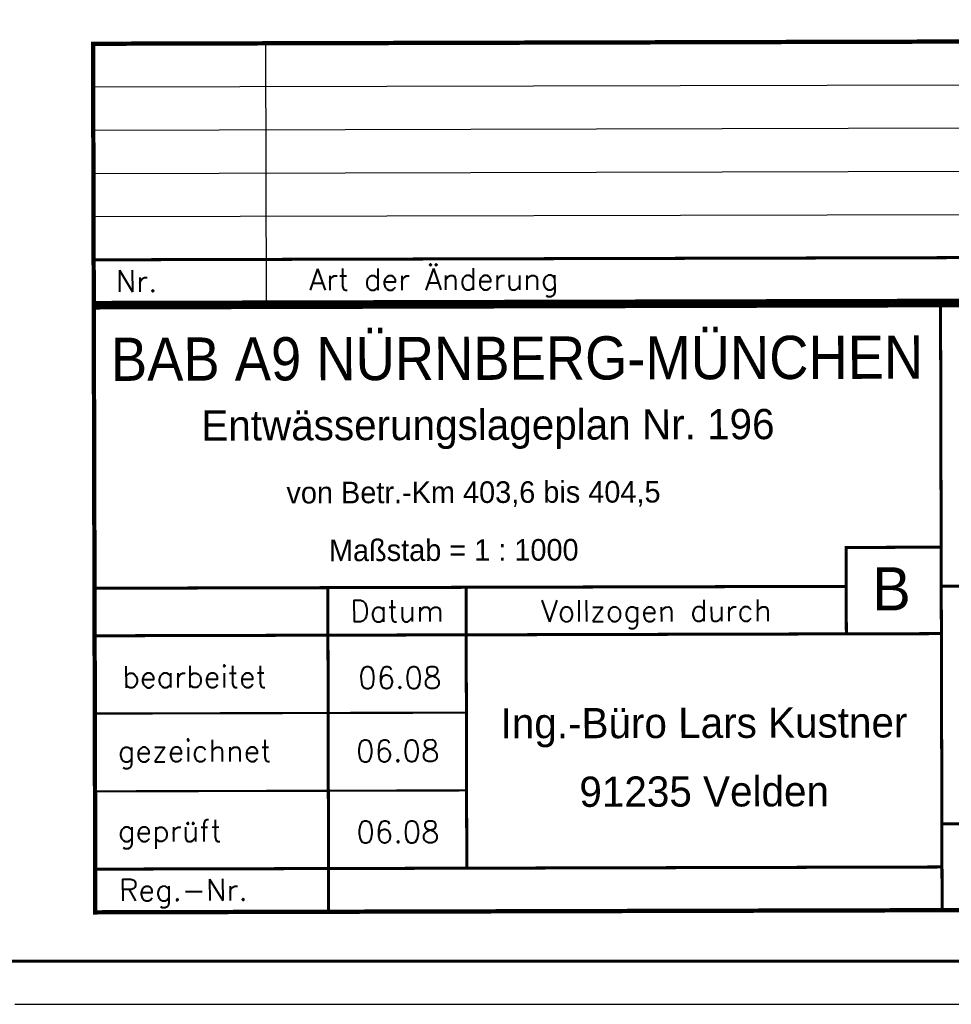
# Model space of a CAD drawing. Extents: x 0 to 1135, y 0 to 420.
# Tile 41 of 79: x 951 to 1058, y 0 to 114. Entities that reach past the tile are written whole.
import ezdxf
from ezdxf.enums import TextEntityAlignment as Align

# ---------------------------------------------------------------- set-up
doc = ezdxf.new("R2010")
doc.units = 0
doc.header["$LTSCALE"] = 2
doc.header["$MEASUREMENT"] = 0
doc.linetypes.add('AUSGEZOGEN', pattern=[0])
for name, color, linetype in [('BAUWOTOP', 250, 'AUSGEZOGEN'), ('LEGENDE', 7, 'AUSGEZOGEN'), ('RAHMEN', 250, 'AUSGEZOGEN')]:
    doc.layers.add(name, color=color, linetype=linetype)
doc.styles.add('ROMANS', font='romans.shx', dxfattribs={"width": 0.8})
doc.styles.add('UNIR-H', font='unir_h.shx', dxfattribs={"width": 0.8})
doc.styles.add('UNIR-O', font='unir_o.shx')

msp = doc.modelspace()

# ---------------------------------------------------------------- linework, layer by layer
at = {"layer": 'LEGENDE'}
for p, q in [((959.08, 106.14), (1124.08, 106.56)), ((959.09, 101.14), (1124.09, 101.56)), ((959.1, 96.14), (1124.1, 96.56)), ((959.12, 91.14), (1124.12, 91.56))]:
    msp.add_line(p, q, dxfattribs=at)
for points, const_width in [([(1124.06, 111.56), (959.06, 111.14)], 0.5), ([(959.06, 111.39), (959.14, 80.89)], 0.5), ([(959.13, 86.14), (1124.13, 86.56)], 0.35), ([(1124.39, 81.06), (958.89, 80.64)], 0.5), ([(959.14, 81.14), (1124.14, 81.56)], 0.5), ([(959.14, 80.89), (959.32, 10.39)], 0.5), ([(1057.32, 10.89), (1057.14, 80.89)], 0.35), ([(1046.24, 42.86), (1046.21, 52.86), (1057.21, 52.89)], 0.35), ([(959.23, 48.14), (1046.23, 48.36)], 0.35), ([(986.32, 10.71), (986.23, 48.21)], 0.35), ([(1002.31, 15.75), (1002.23, 48.25)], 0.35), ([(1057.23, 48.39), (1124.23, 48.56)], 0.35), ([(959.24, 42.64), (1057.24, 42.89)], 0.35), ([(959.26, 33.64), (1002.26, 33.75)], 0.25), ([(959.29, 24.64), (1002.29, 24.75)], 0.25), ([(1057.3, 20.89), (1124.3, 21.06)], 0.35), ([(959.31, 15.64), (1057.31, 15.89)], 0.35), ([(959.07, 10.64), (1124.57, 11.06)], 0.5)]:
    msp.add_lwpolyline(points, dxfattribs=dict(at, const_width=const_width))
msp.add_lwpolyline([(979.14, 81.19), (979.06, 111.19)], dxfattribs=at)
at = {"layer": 'RAHMEN'}
msp.add_line((950, 0), (1135, 0), dxfattribs=at)
at = {"layer": 'RAHMEN', "const_width": 0.35}
msp.add_lwpolyline([(25, 5), (1130, 5), (1130, 415), (25, 415), (25, 5)], dxfattribs=at)

# ---------------------------------------------------------------- texts
at = {"layer": 'BAUWOTOP', "style": 'UNIR-H'}
msp.add_text('von Betr.-Km 403,6 bis 404,5', height=2.5, rotation=0.1472, dxfattribs=at).set_placement((981.44, 57.95))
at = {"layer": 'LEGENDE'}
for s, height, style, p in [('Art der Änderung', 2.5, 'ROMANS', (984.09, 82.61)), ('Nr.', 2.5, 'ROMANS', (961.68, 82.43)), ('Entwässerungslageplan Nr. 196', 3.5, 'UNIR-H', (971.59, 65.22)), ('Maßstab = 1 : 1000', 2.5, 'UNIR-H', (986.36, 51.27)), ('B', 5, 'UNIR-H', (1049.24, 45.57)), ('06.08', 2.5, 'ROMANS', (989.75, 36.53)), ('gezeichnet', 2.5, 'ROMANS', (961.91, 28.06)), ('06.08', 2.5, 'ROMANS', (989.51, 28.06)), ('geprüft', 2.5, 'ROMANS', (961.93, 18.82)), ('06.08', 2.5, 'ROMANS', (989.53, 18.68)), ('Reg.-Nr.', 2.5, 'ROMANS', (962.06, 11.97))]:
    msp.add_text(s, height=height, rotation=0.1472, dxfattribs=dict(at, style=style)).set_placement(p)
at = {"layer": 'LEGENDE', "style": 'UNIR-H', "width": 0.895858}
msp.add_text('BAB A9 NÜRNBERG-MÜNCHEN', height=5, rotation=0.1567, dxfattribs=at).set_placement((961.13, 72.13), (1055.14, 72.39), align=Align.FIT)
at = {"layer": 'LEGENDE'}
for s, height, style, p in [('Datum', 2.5, 'ROMANS', (994.24, 44.27)), ('Vollzogen durch', 2.5, 'ROMANS', (1024.24, 44.3)), ('bearbeitet', 2.5, 'ROMANS', (970.8, 36.65)), ('Ing.-Büro Lars Kustner', 3.5, 'UNIR-O', (1029.77, 30.82)), ('91235 Velden', 3.5, 'UNIR-O', (1029.79, 22.88))]:
    msp.add_text(s, height=height, rotation=0.1472, dxfattribs=dict(at, style=style)).set_placement(p, align=Align.CENTER)

doc.saveas('drawing.dxf')
